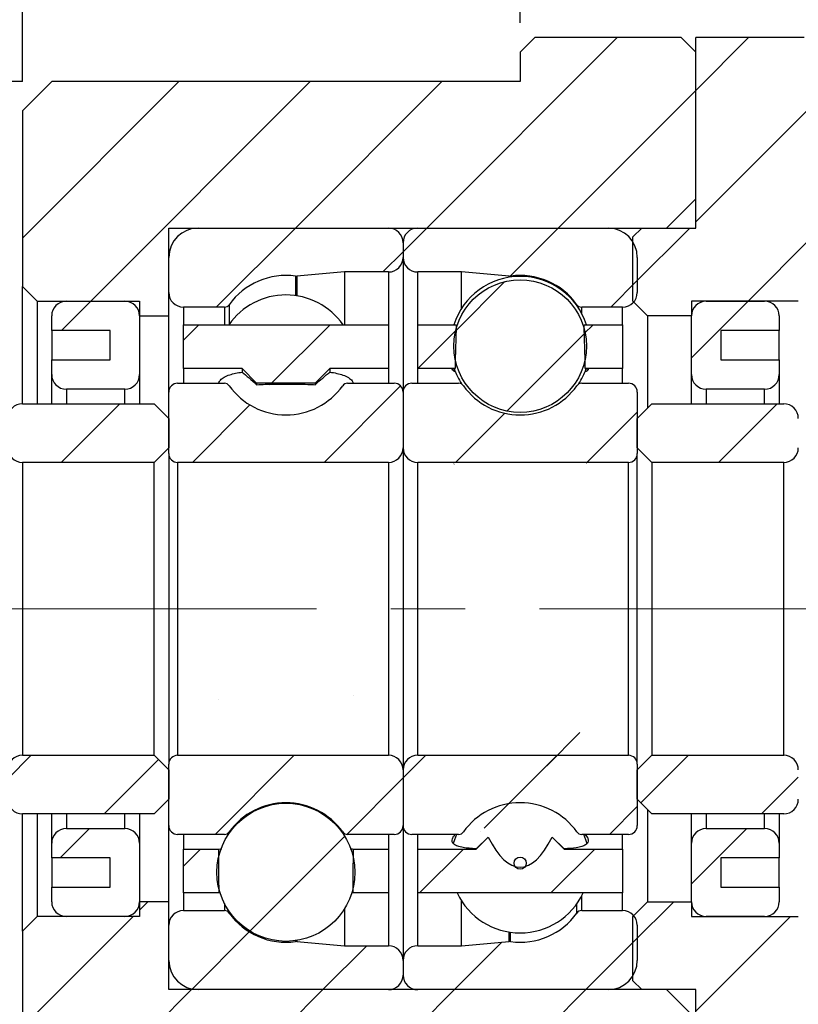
# Model space of a CAD drawing. Header units: millimetres. Extents: x 29 to 347, y 49 to 193.
# Tile 3 of 12: x 53 to 79, y 76 to 110. Entities that reach past the tile are written whole.
import ezdxf

# ---------------------------------------------------------------- set-up
doc = ezdxf.new("R2010")
doc.units = ezdxf.units.MM
doc.linetypes.add('CENTERX2', pattern=[20.32, 12.7, -2.54, 2.54, -2.54])
doc.layers.add('FORMAT', color=7, linetype='Continuous')
doc.styles.add('SLDTEXTSTYLE0', font='TXT', dxfattribs={"width": 0.75})
doc.dimstyles.new('SLDDIMSTYLE0', dxfattribs={"dimtxt": 3.5, "dimasz": 2.5, "dimexe": 0, "dimexo": 0.0625, "dimgap": 0.875, "dimtad": 1, "dimdec": 1, "dimrnd": 1e-09, "dimzin": 12, "dimdsep": 46, "dimtxsty": 'SLDTEXTSTYLE0', "dimsah": 1, "dimcen": 0.09, "dimadec": 0, "dimazin": 3, "dimtfac": 1, "dimtdec": 1, "dimtofl": 0, "dimtmove": 0, "dimatfit": 3, "dimfxl": 0, "dimfrac": 2, "dimtolj": 1, "dimtzin": 12, "dimarcsym": 0})
doc.dimstyles.new('SLDDIMSTYLE1', dxfattribs={"dimtxt": 3.5, "dimasz": 2.5, "dimexe": 0, "dimexo": 0.0625, "dimgap": 0.875, "dimtad": 1, "dimrnd": 1e-09, "dimzin": 12, "dimdsep": 46, "dimtxsty": 'SLDTEXTSTYLE0', "dimsah": 1, "dimcen": 0.09, "dimadec": 0, "dimazin": 3, "dimtfac": 1, "dimtofl": 0, "dimtmove": 0, "dimatfit": 3, "dimfxl": 0, "dimfrac": 2, "dimtolj": 1, "dimtzin": 12, "dimarcsym": 0})
doc.dimstyles.new('SLDDIMSTYLE3', dxfattribs={"dimtxt": 3.5, "dimasz": 2.5, "dimexe": 0, "dimexo": 0.0625, "dimgap": 0.875, "dimtad": 1, "dimrnd": 1e-09, "dimzin": 12, "dimdsep": 46, "dimtxsty": 'SLDTEXTSTYLE0', "dimsah": 1, "dimcen": 0.09, "dimadec": 0, "dimazin": 3, "dimtfac": 1, "dimtmove": 0, "dimatfit": 0, "dimfxl": 0, "dimfrac": 2, "dimtolj": 1, "dimtzin": 12, "dimarcsym": 0})
doc.dimstyles.new('SLDDIMSTYLE5', dxfattribs={"dimtxt": 3.5, "dimasz": 2.5, "dimexe": 0, "dimexo": 0.0625, "dimgap": 0.875, "dimtad": 1, "dimdec": 1, "dimrnd": 1e-09, "dimzin": 12, "dimdsep": 46, "dimtxsty": 'SLDTEXTSTYLE0', "dimsah": 1, "dimcen": 0.09, "dimadec": 0, "dimazin": 3, "dimtfac": 1, "dimtdec": 1, "dimtmove": 0, "dimatfit": 0, "dimfxl": 0, "dimfrac": 2, "dimtolj": 1, "dimtzin": 12, "dimarcsym": 0})
doc.dimstyles.new('SLDDIMSTYLE6', dxfattribs={"dimtxt": 3.5, "dimasz": 2.5, "dimexe": 0, "dimexo": 0.0625, "dimgap": 0.875, "dimtad": 1, "dimdec": 3, "dimrnd": 1e-09, "dimzin": 12, "dimdsep": 46, "dimtxsty": 'SLDTEXTSTYLE0', "dimsah": 1, "dimcen": 0.09, "dimadec": 0, "dimazin": 3, "dimtol": 1, "dimtp": -0.009, "dimtm": 0.025, "dimtfac": 1, "dimtdec": 3, "dimtmove": 0, "dimatfit": 0, "dimfxl": 0, "dimfrac": 2, "dimtolj": 1, "dimarcsym": 0})

# ---------------------------------------------------------------- blocks, each defined once
blk = doc.blocks.new('_D_6')
at = {"layer": 'FORMAT', "color": 7}
for p, q in [((52.706, 107.44), (52.706, 115.551)), ((69.706, 109.44), (69.706, 115.551)), ((52.706, 114.551), (69.706, 114.551))]:
    blk.add_line(p, q, dxfattribs=at)
for points in [[(52.706, 114.551), (55.206, 114.301), (55.206, 114.801)], [(69.706, 114.551), (67.206, 114.801), (67.206, 114.301)]]:
    blk.add_solid(points, dxfattribs=at)
at = {"layer": 'FORMAT', "color": 7, "insert": (58.368, 119.063), "char_height": 3.5, "attachment_point": 1, "style": 'SLDTEXTSTYLE0'}
blk.add_mtext('17', dxfattribs=at)
blk = doc.blocks.new('_D_7')
at = {"layer": 'FORMAT', "color": 7}
for p, q in [((69.706, 109.44), (69.706, 115.551)), ((79.706, 109.64), (79.706, 115.551)), ((69.706, 114.551), (64.206, 114.551)), ((69.706, 114.551), (79.706, 114.551)), ((79.706, 114.551), (85.206, 114.551))]:
    blk.add_line(p, q, dxfattribs=at)
for points in [[(69.706, 114.551), (67.206, 114.801), (67.206, 114.301)], [(79.706, 114.551), (82.206, 114.301), (82.206, 114.801)]]:
    blk.add_solid(points, dxfattribs=at)
at = {"layer": 'FORMAT', "color": 7, "insert": (71.761, 119.063), "char_height": 3.5, "attachment_point": 1, "style": 'SLDTEXTSTYLE0'}
blk.add_mtext('10', dxfattribs=at)
blk = doc.blocks.new('_D_8')
at = {"layer": 'FORMAT', "color": 7}
for p, q in [((52.706, 107.44), (52.706, 122.601)), ((79.706, 109.64), (79.706, 122.601)), ((52.706, 121.601), (79.706, 121.601))]:
    blk.add_line(p, q, dxfattribs=at)
for points in [[(52.706, 121.601), (55.206, 121.351), (55.206, 121.851)], [(79.706, 121.601), (77.206, 121.851), (77.206, 121.351)]]:
    blk.add_solid(points, dxfattribs=at)
at = {"layer": 'FORMAT', "color": 7, "insert": (63.802, 126.113), "char_height": 3.5, "attachment_point": 1, "style": 'SLDTEXTSTYLE0'}
blk.add_mtext('27', dxfattribs=at)
blk = doc.blocks.new('_D_9')
at = {"layer": 'FORMAT', "color": 7}
for p, q in [((79.706, 109.64), (79.706, 122.601)), ((87.206, 95.94), (87.206, 122.601)), ((79.706, 121.601), (74.206, 121.601)), ((79.706, 121.601), (87.206, 121.601)), ((87.206, 121.601), (92.706, 121.601))]:
    blk.add_line(p, q, dxfattribs=at)
for centre, start, end in [((86.326, 124.379), 153.4349, 206.5651), ((81.679, 124.379), 333.4349, 26.5651)]:
    blk.add_arc(centre, 6.212, start, end, dxfattribs=at)
for points in [[(79.706, 121.601), (77.206, 121.851), (77.206, 121.351)], [(87.206, 121.601), (89.706, 121.351), (89.706, 121.851)]]:
    blk.add_solid(points, dxfattribs=at)
at = {"layer": 'FORMAT', "color": 7, "insert": (80.77, 126.113), "char_height": 3.5, "attachment_point": 1, "style": 'SLDTEXTSTYLE0'}
blk.add_mtext('7.5', dxfattribs=at)
blk = doc.blocks.new('_D_10')
at = {"layer": 'FORMAT', "color": 7}
for p, q in [((87.206, 79.24), (87.206, 61.169)), ((57.706, 75.44), (57.706, 61.169)), ((87.206, 62.169), (57.706, 62.169))]:
    blk.add_line(p, q, dxfattribs=at)
for points in [[(57.706, 62.169), (60.206, 61.919), (60.206, 62.419)], [(87.206, 62.169), (84.706, 62.419), (84.706, 61.919)]]:
    blk.add_solid(points, dxfattribs=at)
at = {"layer": 'FORMAT', "color": 7, "insert": (69.354, 66.681), "char_height": 3.5, "attachment_point": 1, "style": 'SLDTEXTSTYLE0'}
blk.add_mtext('29.5', dxfattribs=at)
blk = doc.blocks.new('_D_11')
at = {"layer": 'FORMAT', "color": 7}
for p, q in [((57.706, 75.44), (57.706, 61.169)), ((52.706, 71.44), (52.706, 61.169)), ((52.706, 62.169), (47.231, 62.169)), ((57.706, 62.169), (52.706, 62.169)), ((57.706, 62.169), (63.206, 62.169))]:
    blk.add_line(p, q, dxfattribs=at)
for points in [[(52.706, 62.169), (50.206, 62.419), (50.206, 61.919)], [(57.706, 62.169), (60.206, 61.919), (60.206, 62.419)]]:
    blk.add_solid(points, dxfattribs=at)
at = {"layer": 'FORMAT', "color": 7, "insert": (47.231, 66.681), "char_height": 3.5, "attachment_point": 1, "style": 'SLDTEXTSTYLE0'}
blk.add_mtext('5', dxfattribs=at)
blk = doc.blocks.new('_D_12')
at = {"layer": 'FORMAT', "color": 7}
for p, q in [((52.706, 107.44), (36.985, 107.44)), ((37.985, 107.44), (37.985, 71.44)), ((52.706, 71.44), (36.985, 71.44))]:
    blk.add_line(p, q, dxfattribs=at)
for points in [[(37.985, 107.44), (37.735, 104.94), (38.235, 104.94)], [(37.985, 71.44), (38.235, 73.94), (37.735, 73.94)]]:
    blk.add_solid(points, dxfattribs=at)
at = {"layer": 'FORMAT', "color": 7, "char_height": 3.5, "attachment_point": 1, "rotation": 90, "style": 'SLDTEXTSTYLE0'}
for s, insert in [('0.009', (28.948, 90.013)), ('0.025', (33.474, 90.013)), ('-', (28.948, 88.462)), ('-', (33.474, 88.462)), ('36', (33.42, 81.997)), ('%%c', (33.474, 76.718))]:
    blk.add_mtext(s, dxfattribs=dict(at, insert=insert))
blk = doc.blocks.new('_D_13')
at = {"layer": 'FORMAT', "color": 7}
for p, q in [((44.862, 94.44), (44.862, 99.94)), ((51.706, 94.44), (43.862, 94.44)), ((44.862, 94.44), (44.862, 84.44)), ((51.706, 84.44), (43.862, 84.44)), ((44.862, 84.44), (44.862, 78.94))]:
    blk.add_line(p, q, dxfattribs=at)
for points in [[(44.862, 94.44), (45.112, 96.94), (44.612, 96.94)], [(44.862, 84.44), (44.612, 81.94), (45.112, 81.94)]]:
    blk.add_solid(points, dxfattribs=at)
at = {"layer": 'FORMAT', "color": 7, "char_height": 3.5, "attachment_point": 1, "rotation": 90, "style": 'SLDTEXTSTYLE0'}
for s, insert in [('10', (40.297, 89.237)), ('%%c', (40.35, 83.959))]:
    blk.add_mtext(s, dxfattribs=dict(at, insert=insert))

msp = doc.modelspace()

# ---------------------------------------------------------------- hatches: boundary and pattern name
at = {"linetype": 'Continuous', "lineweight": 18}
h = msp.add_hatch(dxfattribs=at)
h.set_pattern_fill('ANSI31', style=0)
h.paths.add_polyline_path([(57.7064, 102.4396), (74.7064, 102.4396), (75.7064, 103.4396), (75.7064, 108.4396), (75.2064, 108.9396), (70.2064, 108.9396), (69.7064, 108.4396), (69.7064, 107.4396), (53.7064, 107.4396), (52.7064, 106.4396), (52.7064, 100.4396), (53.2064, 99.9396), (56.7064, 99.9396), (56.7064, 99.4396), (57.7064, 99.4396)], flags=0)
h = msp.add_hatch(dxfattribs=at)
h.set_pattern_fill('ANSI31', style=0)
h.paths.add_polyline_path([(75.7064, 102.4396), (73.8564, 102.4396), (73.5564, 102.1396), (73.5564, 99.9396), (74.0564, 99.4396), (75.5564, 99.4396), (75.5564, 99.9396), (79.2064, 99.9396), (79.7064, 100.4396), (79.7064, 108.6396), (79.4064, 108.9396), (75.7064, 108.9396)], flags=0)
h = msp.add_hatch(dxfattribs=at)
h.set_pattern_fill('ANSI31', style=0)
edge = h.paths.add_edge_path(flags=0)
edge.add_arc((65.2064, 101.9396), 0.5, 0, 90)
edge.add_line((65.2064, 102.4396), (58.7064, 102.4396))
edge.add_arc((58.7064, 101.4396), 1, 90, 180)
edge.add_line((57.7064, 101.4396), (57.7064, 100.2396))
edge.add_arc((58.2064, 100.2396), 0.5, 180, 270)
edge.add_line((58.2064, 99.7396), (59.6058, 99.7396))
edge.add_arc((59.6058, 99.9396), 0.2, 270, 324.47108)
edge.add_arc((61.7064, 98.4396), 2.3813, 82.10725, 144.47108, ccw=False)
edge.add_arc((62.0609, 100.9964), 0.2, 262.10725, 275)
edge.add_line((62.0783, 100.7971), (63.7064, 100.9396))
edge.add_line((63.7064, 100.9396), (65.2064, 100.9396))
edge.add_arc((65.2064, 101.4396), 0.5, 270, 360)
edge.add_line((65.7064, 101.4396), (65.7064, 101.9396))
h = msp.add_hatch(dxfattribs=at)
h.set_pattern_fill('ANSI31', style=0)
edge = h.paths.add_edge_path(flags=0)
edge.add_arc((66.2064, 101.9396), 0.5, 90, 180)
edge.add_line((65.7064, 101.9396), (65.7064, 101.4396))
edge.add_arc((66.2064, 101.4396), 0.5, 180, 270)
edge.add_line((66.2064, 100.9396), (67.7064, 100.9396))
edge.add_line((67.7064, 100.9396), (69.3345, 100.7971))
edge.add_arc((69.352, 100.9964), 0.2, 265, 277.89275)
edge.add_arc((69.7064, 98.4396), 2.3813, 35.52892, 97.89275, ccw=False)
edge.add_arc((71.8071, 99.9396), 0.2, 215.52892, 270)
edge.add_line((71.8071, 99.7396), (73.2064, 99.7396))
edge.add_arc((73.2064, 100.2396), 0.5, 270, 360)
edge.add_line((73.7064, 100.2396), (73.7064, 101.4396))
edge.add_arc((72.7064, 101.4396), 1, 0, 90)
edge.add_line((72.7064, 102.4396), (66.2064, 102.4396))
h = msp.add_hatch(dxfattribs=at)
h.set_pattern_fill('ANSI31', style=0)
edge = h.paths.add_edge_path(flags=0)
edge.add_arc((69.7064, 98.4091), 2.2634, 0, 360)
h = msp.add_hatch(dxfattribs=at)
h.set_pattern_fill('ANSI31', style=0)
edge = h.paths.add_edge_path(flags=0)
edge.add_line((55.7064, 97.9396), (53.7064, 97.9396))
edge.add_line((53.7064, 97.9396), (53.7064, 97.4396))
edge.add_arc((54.2064, 97.4396), 0.5, 180, 270)
edge.add_line((54.2064, 96.9396), (56.2064, 96.9396))
edge.add_arc((56.2064, 97.4396), 0.5, 270, 360)
edge.add_line((56.7064, 97.4396), (56.7064, 99.4396))
edge.add_arc((56.2064, 99.4396), 0.5, 0, 90)
edge.add_line((56.2064, 99.9396), (54.2064, 99.9396))
edge.add_arc((54.2064, 99.4396), 0.5, 90, 180)
edge.add_line((53.7064, 99.4396), (53.7064, 98.9396))
edge.add_line((53.7064, 98.9396), (55.7064, 98.9396))
edge.add_line((55.7064, 98.9396), (55.7064, 97.9396))
h = msp.add_hatch(dxfattribs=at)
h.set_pattern_fill('ANSI31', style=0)
edge = h.paths.add_edge_path(flags=0)
edge.add_line((78.5564, 97.9396), (76.5564, 97.9396))
edge.add_line((76.5564, 97.9396), (76.5564, 98.9396))
edge.add_line((76.5564, 98.9396), (78.5564, 98.9396))
edge.add_line((78.5564, 98.9396), (78.5564, 99.4396))
edge.add_arc((78.0564, 99.4396), 0.5, 0, 90)
edge.add_line((78.0564, 99.9396), (76.0564, 99.9396))
edge.add_arc((76.0564, 99.4396), 0.5, 90, 180)
edge.add_line((75.5564, 99.4396), (75.5564, 97.4396))
edge.add_arc((76.0564, 97.4396), 0.5, 180, 270)
edge.add_line((76.0564, 96.9396), (78.0564, 96.9396))
edge.add_arc((78.0564, 97.4396), 0.5, 270, 360)
edge.add_line((78.5564, 97.4396), (78.5564, 97.9396))
h = msp.add_hatch(dxfattribs=at)
h.set_pattern_fill('ANSI31', style=0)
h.paths.add_polyline_path([(58.2064, 97.6396), (60.2064, 97.6396), (60.7064, 97.1396), (62.7064, 97.1396), (63.2064, 97.6396), (65.2064, 97.6396), (65.2064, 99.1396), (58.2064, 99.1396)], flags=0)
h = msp.add_hatch(dxfattribs=at)
h.set_pattern_fill('ANSI31', style=0)
edge = h.paths.add_edge_path(flags=0)
edge.add_line((66.2064, 97.6396), (67.4813, 97.6396))
edge.add_ellipse((69.7064, 89.4396), major_axis=(0, 28.2786), ratio=0.0822177, start_angle=69.93928, end_angle=73.14372, ccw=False)
edge.add_line((67.5225, 99.1396), (66.2064, 99.1396))
edge.add_line((66.2064, 99.1396), (66.2064, 97.6396))
h = msp.add_hatch(dxfattribs=at)
h.set_pattern_fill('ANSI31', style=0)
edge = h.paths.add_edge_path(flags=0)
edge.add_line((73.2064, 97.6396), (73.2064, 99.1396))
edge.add_line((73.2064, 99.1396), (71.8904, 99.1396))
edge.add_ellipse((69.7064, 89.4396), major_axis=(0, 28.2786), ratio=0.0822177, start_angle=286.85628, end_angle=290.06072, ccw=False)
edge.add_line((71.9315, 97.6396), (73.2064, 97.6396))
h = msp.add_hatch(dxfattribs=at)
h.set_pattern_fill('ANSI32', style=0)
h.paths.add_polyline_path([(79.2064, 96.1396), (79.2064, 94.9396), (80.2064, 93.9396), (83.4064, 93.9396), (83.4064, 98.6756), (83.3864, 93.9596), (80.2147, 93.9596), (79.2264, 94.9478), (79.2264, 96.1313), (79.5147, 96.4196), (80.2264, 96.4196), (80.2264, 98.6313), (80.5147, 98.9196), (83.1894, 98.9196), (80.5064, 98.9396), (80.2064, 98.6396), (80.2064, 96.4396), (79.5064, 96.4396)], flags=0)
h = msp.add_hatch(dxfattribs=at)
h.set_pattern_fill('ANSI31', style=0)
edge = h.paths.add_edge_path(flags=0)
edge.add_arc((58.0064, 94.7396), 0.3, 180, 270)
edge.add_line((58.0064, 94.4396), (65.2064, 94.4396))
edge.add_arc((65.2064, 94.9396), 0.5, 270, 360)
edge.add_line((65.7064, 94.9396), (65.7064, 96.8396))
edge.add_arc((65.4064, 96.8396), 0.3, 0, 90)
edge.add_line((65.4064, 97.1396), (63.8071, 97.1396))
edge.add_arc((63.8071, 96.9396), 0.2, 90, 144.47108)
edge.add_arc((61.7064, 98.4396), 2.3813, 215.52892, 324.47108, ccw=False)
edge.add_arc((59.6058, 96.9396), 0.2, 35.52892, 90)
edge.add_line((59.6058, 97.1396), (58.0064, 97.1396))
edge.add_arc((58.0064, 96.8396), 0.3, 90, 180)
edge.add_line((57.7064, 96.8396), (57.7064, 94.7396))
h = msp.add_hatch(dxfattribs=at)
h.set_pattern_fill('ANSI31', style=0)
edge = h.paths.add_edge_path(flags=0)
edge.add_arc((73.4064, 94.7396), 0.3, 270, 360)
edge.add_line((73.7064, 94.7396), (73.7064, 96.8396))
edge.add_arc((73.4064, 96.8396), 0.3, 0, 90)
edge.add_line((73.4064, 97.1396), (71.8071, 97.1396))
edge.add_arc((71.8071, 96.9396), 0.2, 90, 144.47108)
edge.add_arc((69.7064, 98.4396), 2.3813, 215.52892, 324.47108, ccw=False)
edge.add_arc((67.6058, 96.9396), 0.2, 35.52892, 90)
edge.add_line((67.6058, 97.1396), (66.0064, 97.1396))
edge.add_arc((66.0064, 96.8396), 0.3, 90, 180)
edge.add_line((65.7064, 96.8396), (65.7064, 94.9396))
edge.add_arc((66.2064, 94.9396), 0.5, 180, 270)
edge.add_line((66.2064, 94.4396), (73.4064, 94.4396))
h = msp.add_hatch(dxfattribs=at)
h.set_pattern_fill('ANSI31', style=0)
edge = h.paths.add_edge_path(flags=0)
edge.add_line((52.7064, 94.4396), (57.2064, 94.4396))
edge.add_line((57.2064, 94.4396), (57.7064, 94.9396))
edge.add_line((57.7064, 94.9396), (57.7064, 95.9396))
edge.add_line((57.7064, 95.9396), (57.2064, 96.4396))
edge.add_line((57.2064, 96.4396), (52.7064, 96.4396))
edge.add_arc((52.7064, 95.9396), 0.5, 90, 180)
edge.add_line((52.2064, 95.9396), (52.2064, 94.9396))
edge.add_arc((52.7064, 94.9396), 0.5, 180, 270)
h = msp.add_hatch(dxfattribs=at)
h.set_pattern_fill('ANSI31', style=0)
edge = h.paths.add_edge_path(flags=0)
edge.add_line((73.7064, 95.9396), (73.7064, 94.9396))
edge.add_line((73.7064, 94.9396), (74.2064, 94.4396))
edge.add_line((74.2064, 94.4396), (78.7064, 94.4396))
edge.add_arc((78.7064, 94.9396), 0.5, 270, 360)
edge.add_line((79.2064, 94.9396), (79.2064, 95.9396))
edge.add_arc((78.7064, 95.9396), 0.5, 0, 90)
edge.add_line((78.7064, 96.4396), (74.2064, 96.4396))
edge.add_line((74.2064, 96.4396), (73.7064, 95.9396))
h = msp.add_hatch(dxfattribs=at)
h.set_pattern_fill('ANSI31', style=0)
edge = h.paths.add_edge_path(flags=0)
edge.add_line((58.2064, 81.2396), (58.2064, 79.7396))
edge.add_line((58.2064, 79.7396), (59.4106, 79.7396))
edge.add_ellipse((61.7064, 89.4396), major_axis=(0, -61.4813), ratio=0.0378163, start_angle=277.664595, end_angle=279.077566, ccw=False)
edge.add_line((59.4022, 81.2396), (58.2064, 81.2396))
h = msp.add_hatch(dxfattribs=at)
h.set_pattern_fill('ANSI31', style=0)
edge = h.paths.add_edge_path(flags=0)
edge.add_line((65.2064, 81.2396), (64.0107, 81.2396))
edge.add_ellipse((61.7064, 89.4396), major_axis=(0, -61.4813), ratio=0.0378163, start_angle=80.922434, end_angle=82.335405, ccw=False)
edge.add_line((64.0023, 79.7396), (65.2064, 79.7396))
edge.add_line((65.2064, 79.7396), (65.2064, 81.2396))
h = msp.add_hatch(dxfattribs=at)
h.set_pattern_fill('ANSI31', style=0)
edge = h.paths.add_edge_path(flags=0)
edge.add_line((66.2064, 81.2396), (66.2064, 79.7396))
edge.add_line((66.2064, 79.7396), (73.2064, 79.7396))
edge.add_line((73.2064, 79.7396), (73.2064, 81.2396))
edge.add_line((73.2064, 81.2396), (71.2064, 81.2396))
edge.add_line((71.2064, 81.2396), (70.7967, 81.6493))
edge.add_ellipse((69.7064, 89.4396), major_axis=(0, -8.8201), ratio=0.2636028, start_angle=-27.9644, end_angle=27.9644, ccw=False)
edge.add_line((68.6162, 81.6493), (68.2064, 81.2396))
edge.add_line((68.2064, 81.2396), (66.2064, 81.2396))
h = msp.add_hatch(dxfattribs=at)
h.set_pattern_fill('ANSI32', style=0)
h.paths.add_polyline_path([(80.5064, 79.9396), (86.9064, 79.9396), (87.2064, 80.2396), (87.2064, 83.9396), (86.2064, 84.9396), (80.2064, 84.9396), (79.2064, 83.9396), (79.2064, 82.7396), (79.5064, 82.4396), (80.2064, 82.4396), (80.2064, 80.2396)], flags=0)
h.paths.add_polyline_path([(87.1864, 80.2478), (86.8982, 79.9596), (80.5147, 79.9596), (80.2264, 80.2478), (80.2264, 82.4596), (79.5147, 82.4596), (79.2264, 82.7478), (79.2264, 83.9313), (80.2147, 84.9196), (86.1982, 84.9196), (87.1864, 83.9313)], flags=0)
h = msp.add_hatch(dxfattribs=at)
h.set_pattern_fill('ANSI31', style=0)
edge = h.paths.add_edge_path(flags=0)
edge.add_line((57.7064, 82.9396), (57.7064, 83.9396))
edge.add_line((57.7064, 83.9396), (57.2064, 84.4396))
edge.add_line((57.2064, 84.4396), (52.7064, 84.4396))
edge.add_arc((52.7064, 83.9396), 0.5, 90, 180)
edge.add_line((52.2064, 83.9396), (52.2064, 82.9396))
edge.add_arc((52.7064, 82.9396), 0.5, 180, 270)
edge.add_line((52.7064, 82.4396), (57.2064, 82.4396))
edge.add_line((57.2064, 82.4396), (57.7064, 82.9396))
h = msp.add_hatch(dxfattribs=at)
h.set_pattern_fill('ANSI31', style=0)
edge = h.paths.add_edge_path(flags=0)
edge.add_arc((58.0064, 84.1396), 0.3, 90, 180)
edge.add_line((57.7064, 84.1396), (57.7064, 82.0396))
edge.add_arc((58.0064, 82.0396), 0.3, 180, 270)
edge.add_line((58.0064, 81.7396), (59.6058, 81.7396))
edge.add_arc((59.6058, 81.9396), 0.2, 270, 324.47108)
edge.add_arc((61.7064, 80.4396), 2.3813, 35.52892, 144.47108, ccw=False)
edge.add_arc((63.8071, 81.9396), 0.2, 215.52892, 270)
edge.add_line((63.8071, 81.7396), (65.4064, 81.7396))
edge.add_arc((65.4064, 82.0396), 0.3, 270, 360)
edge.add_line((65.7064, 82.0396), (65.7064, 83.9396))
edge.add_arc((65.2064, 83.9396), 0.5, 360, 450)
edge.add_line((65.2064, 84.4396), (58.0064, 84.4396))
h = msp.add_hatch(dxfattribs=at)
h.set_pattern_fill('ANSI31', style=0)
edge = h.paths.add_edge_path(flags=0)
edge.add_arc((73.4064, 84.1396), 0.3, 0, 90)
edge.add_line((73.4064, 84.4396), (66.2064, 84.4396))
edge.add_arc((66.2064, 83.9396), 0.5, 90, 180)
edge.add_line((65.7064, 83.9396), (65.7064, 82.0396))
edge.add_arc((66.0064, 82.0396), 0.3, 180, 270)
edge.add_line((66.0064, 81.7396), (67.6058, 81.7396))
edge.add_arc((67.6058, 81.9396), 0.2, 270, 324.47108)
edge.add_arc((69.7064, 80.4396), 2.3813, 35.52892, 144.47108, ccw=False)
edge.add_arc((71.8071, 81.9396), 0.2, 215.52892, 270)
edge.add_line((71.8071, 81.7396), (73.4064, 81.7396))
edge.add_arc((73.4064, 82.0396), 0.3, 270, 360)
edge.add_line((73.7064, 82.0396), (73.7064, 84.1396))
h = msp.add_hatch(dxfattribs=at)
h.set_pattern_fill('ANSI31', style=0)
edge = h.paths.add_edge_path(flags=0)
edge.add_line((78.7064, 84.4396), (74.2064, 84.4396))
edge.add_line((74.2064, 84.4396), (73.7064, 83.9396))
edge.add_line((73.7064, 83.9396), (73.7064, 82.9396))
edge.add_line((73.7064, 82.9396), (74.2064, 82.4396))
edge.add_line((74.2064, 82.4396), (78.7064, 82.4396))
edge.add_arc((78.7064, 82.9396), 0.5, 270, 360)
edge.add_line((79.2064, 82.9396), (79.2064, 83.9396))
edge.add_arc((78.7064, 83.9396), 0.5, 0, 90)
h = msp.add_hatch(dxfattribs=at)
h.set_pattern_fill('ANSI31', style=0)
edge = h.paths.add_edge_path(flags=0)
edge.add_arc((61.7064, 80.446), 2.3568, 0, 360)
h = msp.add_hatch(dxfattribs=at)
h.set_pattern_fill('ANSI31', style=0)
edge = h.paths.add_edge_path(flags=0)
edge.add_line((53.7064, 80.9396), (55.7064, 80.9396))
edge.add_line((55.7064, 80.9396), (55.7064, 79.9396))
edge.add_line((55.7064, 79.9396), (53.7064, 79.9396))
edge.add_line((53.7064, 79.9396), (53.7064, 79.4396))
edge.add_arc((54.2064, 79.4396), 0.5, 180, 270)
edge.add_line((54.2064, 78.9396), (56.2064, 78.9396))
edge.add_arc((56.2064, 79.4396), 0.5, 270, 360)
edge.add_line((56.7064, 79.4396), (56.7064, 81.4396))
edge.add_arc((56.2064, 81.4396), 0.5, 0, 90)
edge.add_line((56.2064, 81.9396), (54.2064, 81.9396))
edge.add_arc((54.2064, 81.4396), 0.5, 90, 180)
edge.add_line((53.7064, 81.4396), (53.7064, 80.9396))
h = msp.add_hatch(dxfattribs=at)
h.set_pattern_fill('ANSI31', style=0)
edge = h.paths.add_edge_path(flags=0)
edge.add_line((76.5564, 80.9396), (78.5564, 80.9396))
edge.add_line((78.5564, 80.9396), (78.5564, 81.4396))
edge.add_arc((78.0564, 81.4396), 0.5, 0, 90)
edge.add_line((78.0564, 81.9396), (76.0564, 81.9396))
edge.add_arc((76.0564, 81.4396), 0.5, 90, 180)
edge.add_line((75.5564, 81.4396), (75.5564, 79.4396))
edge.add_arc((76.0564, 79.4396), 0.5, 180, 270)
edge.add_line((76.0564, 78.9396), (78.0564, 78.9396))
edge.add_arc((78.0564, 79.4396), 0.5, 270, 360)
edge.add_line((78.5564, 79.4396), (78.5564, 79.9396))
edge.add_line((78.5564, 79.9396), (76.5564, 79.9396))
edge.add_line((76.5564, 79.9396), (76.5564, 80.9396))
h = msp.add_hatch(dxfattribs=at)
h.set_pattern_fill('ANSI31', style=0)
edge = h.paths.add_edge_path(flags=0)
edge.add_arc((69.7064, 80.7579), 0.2048, 0, 360)
h = msp.add_hatch(dxfattribs=at)
h.set_pattern_fill('ANSI31', style=0)
h.paths.add_polyline_path([(75.7064, 70.4396), (75.7064, 75.4396), (74.7064, 76.4396), (57.7064, 76.4396), (57.7064, 79.4396), (56.7064, 79.4396), (56.7064, 78.9396), (53.2064, 78.9396), (52.7064, 78.4396), (52.7064, 72.4396), (53.7064, 71.4396), (69.7064, 71.4396), (69.7064, 70.4396), (70.2064, 69.9396), (75.2064, 69.9396)], flags=0)
h = msp.add_hatch(dxfattribs=at)
h.set_pattern_fill('ANSI31', style=0)
h.paths.add_polyline_path([(75.7064, 76.4396), (75.7064, 70.2396), (76.0064, 69.9396), (79.4064, 69.9396), (79.7064, 70.2396), (79.7064, 78.4396), (79.2064, 78.9396), (75.5564, 78.9396), (75.5564, 79.4396), (74.0564, 79.4396), (73.5564, 78.9396), (73.5564, 76.7396), (73.8564, 76.4396)], flags=0)
h = msp.add_hatch(dxfattribs=at)
h.set_pattern_fill('ANSI31', style=0)
edge = h.paths.add_edge_path(flags=0)
edge.add_arc((65.2064, 76.9396), 0.5, 270, 360)
edge.add_line((65.7064, 76.9396), (65.7064, 77.4396))
edge.add_arc((65.2064, 77.4396), 0.5, 360, 450)
edge.add_line((65.2064, 77.9396), (63.7064, 77.9396))
edge.add_line((63.7064, 77.9396), (62.0783, 78.082))
edge.add_arc((62.0609, 77.8828), 0.2, 85, 97.89275)
edge.add_arc((61.7064, 80.4396), 2.3813, 215.52892, 277.89275, ccw=False)
edge.add_arc((59.6058, 78.9396), 0.2, 35.52892, 90)
edge.add_line((59.6058, 79.1396), (58.2064, 79.1396))
edge.add_arc((58.2064, 78.6396), 0.5, 90, 180)
edge.add_line((57.7064, 78.6396), (57.7064, 77.4396))
edge.add_arc((58.7064, 77.4396), 1, 180, 270)
edge.add_line((58.7064, 76.4396), (65.2064, 76.4396))
h = msp.add_hatch(dxfattribs=at)
h.set_pattern_fill('ANSI31', style=0)
edge = h.paths.add_edge_path(flags=0)
edge.add_arc((66.2064, 76.9396), 0.5, 180, 270)
edge.add_line((66.2064, 76.4396), (72.7064, 76.4396))
edge.add_arc((72.7064, 77.4396), 1, 270, 360)
edge.add_line((73.7064, 77.4396), (73.7064, 78.6396))
edge.add_arc((73.2064, 78.6396), 0.5, 360, 450)
edge.add_line((73.2064, 79.1396), (71.8071, 79.1396))
edge.add_arc((71.8071, 78.9396), 0.2, 90, 144.47108)
edge.add_arc((69.7064, 80.4396), 2.3813, 262.10725, 324.47108, ccw=False)
edge.add_arc((69.352, 77.8828), 0.2, 82.10725, 95)
edge.add_line((69.3345, 78.082), (67.7064, 77.9396))
edge.add_line((67.7064, 77.9396), (66.2064, 77.9396))
edge.add_arc((66.2064, 77.4396), 0.5, 90, 180)
edge.add_line((65.7064, 77.4396), (65.7064, 76.9396))

# ---------------------------------------------------------------- linework, layer by layer
at = {"color": 7, "linetype": 'Continuous', "lineweight": 25}
for p, q in [((70.2064, 108.9396), (69.7064, 108.4396)), ((75.2064, 108.9396), (70.2064, 108.9396)), ((75.7064, 108.4396), (75.2064, 108.9396)), ((75.7064, 102.4396), (75.7064, 108.9396)), ((79.4064, 108.9396), (75.7064, 108.9396)), ((69.7064, 108.4396), (69.7064, 107.4396)), ((75.7064, 103.4396), (75.7064, 108.4396)), ((53.7064, 107.4396), (52.7064, 106.4396)), ((69.7064, 107.4396), (53.7064, 107.4396)), ((52.7064, 106.4396), (52.7064, 100.4396)), ((74.7064, 102.4396), (75.7064, 103.4396)), ((57.7064, 99.4396), (57.7064, 102.4396)), ((57.7064, 102.4396), (74.7064, 102.4396)), ((58.7064, 102.4396), (65.2064, 102.4396)), ((66.2064, 102.4396), (72.7064, 102.4396)), ((73.8564, 102.4396), (73.5564, 102.1396)), ((73.8564, 102.4396), (75.7064, 102.4396)), ((65.7064, 101.9396), (65.7064, 101.4396)), ((73.5564, 99.9396), (73.5564, 102.1396)), ((57.7064, 100.2396), (57.7064, 101.4396)), ((65.7064, 101.4396), (65.7064, 96.8396)), ((73.7064, 101.4396), (73.7064, 100.2396)), ((63.7064, 100.9396), (62.0783, 100.7971)), ((65.2064, 100.9396), (63.7064, 100.9396)), ((63.7064, 100.9396), (63.7064, 99.1396)), ((67.7064, 100.9396), (66.2064, 100.9396)), ((67.7064, 99.7015), (67.7064, 100.9396)), ((69.3345, 100.7971), (67.7064, 100.9396)), ((52.7064, 100.4396), (53.2064, 99.9396)), ((52.7064, 96.4396), (52.7064, 100.4396)), ((53.2064, 99.9396), (53.2064, 96.4396)), ((53.2064, 99.9396), (56.7064, 99.9396)), ((54.2064, 99.9396), (56.2064, 99.9396)), ((56.7064, 99.9396), (56.7064, 99.4396)), ((73.5564, 99.9396), (74.0564, 99.4396)), ((79.2064, 99.9396), (75.5564, 99.9396)), ((75.5564, 99.9396), (75.5564, 99.4396)), ((76.0564, 99.9396), (78.0564, 99.9396)), ((59.6058, 99.7396), (58.2064, 99.7396)), ((73.2064, 99.7396), (71.8071, 99.7396)), ((53.7064, 98.9396), (53.7064, 99.4396)), ((56.7064, 99.4396), (56.7064, 97.4396)), ((56.7064, 99.4396), (57.7064, 99.4396)), ((57.7064, 96.8396), (57.7064, 99.4396)), ((74.0564, 99.4396), (74.0564, 96.2896)), ((75.5564, 99.4396), (74.0564, 99.4396)), ((75.5564, 97.4396), (75.5564, 99.4396)), ((78.5564, 99.4396), (78.5564, 98.9396)), ((55.7064, 98.9396), (53.7064, 98.9396)), ((53.7064, 98.9396), (53.7064, 97.9396)), ((55.7064, 97.9396), (55.7064, 98.9396)), ((58.2064, 99.1396), (65.2064, 99.1396)), ((58.2064, 97.6396), (58.2064, 99.1396)), ((65.2064, 99.1396), (65.2064, 97.6396)), ((66.2064, 99.1396), (67.5225, 99.1396)), ((66.2064, 97.6396), (66.2064, 99.1396)), ((71.8904, 99.1396), (73.2064, 99.1396)), ((73.2064, 99.1396), (73.2064, 97.6396)), ((78.5564, 98.9396), (76.5564, 98.9396)), ((76.5564, 98.9396), (76.5564, 97.9396)), ((78.5564, 97.9396), (78.5564, 98.9396)), ((53.7064, 97.9396), (55.7064, 97.9396)), ((53.7064, 97.4396), (53.7064, 97.9396)), ((76.5564, 97.9396), (78.5564, 97.9396)), ((78.5564, 97.9396), (78.5564, 97.4396)), ((60.2064, 97.6396), (58.2064, 97.6396)), ((58.2064, 97.6396), (58.2064, 97.1396)), ((60.2064, 97.6396), (60.2064, 97.5234)), ((60.7064, 97.1396), (60.2064, 97.6396)), ((63.2064, 97.6396), (62.7064, 97.1396)), ((63.2064, 97.6396), (63.2064, 97.5234)), ((65.2064, 97.6396), (63.2064, 97.6396)), ((65.2064, 97.6396), (65.2064, 97.1396)), ((67.4813, 97.6396), (66.2064, 97.6396)), ((66.2064, 97.1396), (66.2064, 97.6396)), ((73.2064, 97.6396), (71.9315, 97.6396)), ((73.2064, 97.1396), (73.2064, 97.6396)), ((53.7064, 96.4396), (53.7064, 97.4396)), ((56.7064, 97.4396), (56.7064, 96.4396)), ((59.4036, 97.1682), (59.4114, 97.1396)), ((75.5564, 96.4396), (75.5564, 97.4396)), ((78.5564, 97.4396), (78.5564, 96.4396)), ((56.2064, 96.9396), (54.2064, 96.9396)), ((57.7064, 94.7396), (57.7064, 96.8396)), ((58.0064, 97.1396), (59.6058, 97.1396)), ((62.7064, 97.1396), (60.7064, 97.1396)), ((60.7064, 97.1396), (60.7064, 97.0923)), ((62.7064, 97.1396), (62.7064, 97.0923)), ((63.8071, 97.1396), (65.4064, 97.1396)), ((65.7064, 96.8396), (65.7064, 94.9396)), ((66.0064, 97.1396), (67.6058, 97.1396)), ((71.8071, 97.1396), (73.4064, 97.1396)), ((73.7064, 96.8396), (73.7064, 94.7396)), ((78.0564, 96.9396), (76.0564, 96.9396)), ((52.7064, 96.4396), (57.2064, 96.4396)), ((57.7064, 95.9396), (57.2064, 96.4396)), ((74.2064, 96.4396), (73.7064, 95.9396)), ((74.2064, 96.4396), (78.7064, 96.4396)), ((57.7064, 95.9396), (57.7064, 94.9396)), ((73.7064, 94.9396), (73.7064, 95.9396)), ((57.2064, 94.4396), (57.7064, 94.9396)), ((65.7064, 94.9396), (65.7064, 83.9396)), ((73.7064, 94.9396), (74.2064, 94.4396)), ((57.7064, 94.7396), (57.7064, 84.1396)), ((73.7064, 84.1396), (73.7064, 94.7396)), ((52.7064, 94.4396), (52.7064, 84.4396)), ((57.2064, 94.4396), (52.7064, 94.4396)), ((57.2064, 84.4396), (57.2064, 94.4396)), ((58.0064, 94.4396), (58.0064, 84.4396)), ((65.2064, 94.4396), (58.0064, 94.4396)), ((65.2064, 94.4396), (65.2064, 84.4396)), ((66.2064, 84.4396), (66.2064, 94.4396)), ((73.4064, 94.4396), (66.2064, 94.4396)), ((73.4064, 84.4396), (73.4064, 94.4396)), ((78.7064, 94.4396), (74.2064, 94.4396)), ((74.2064, 94.4396), (74.2064, 84.4396)), ((78.7064, 84.4396), (78.7064, 94.4396)), ((52.7064, 84.4396), (57.2064, 84.4396)), ((57.7064, 83.9396), (57.2064, 84.4396)), ((58.0064, 84.4396), (65.2064, 84.4396)), ((66.2064, 84.4396), (73.4064, 84.4396)), ((74.2064, 84.4396), (73.7064, 83.9396)), ((74.2064, 84.4396), (78.7064, 84.4396)), ((57.7064, 82.0396), (57.7064, 84.1396)), ((73.7064, 84.1396), (73.7064, 82.0396)), ((57.7064, 83.9396), (57.7064, 82.9396)), ((65.7064, 83.9396), (65.7064, 82.0396)), ((73.7064, 82.9396), (73.7064, 83.9396)), ((57.2064, 82.4396), (57.7064, 82.9396)), ((73.7064, 82.9396), (74.2064, 82.4396)), ((57.2064, 82.4396), (52.7064, 82.4396)), ((52.7064, 78.4396), (52.7064, 82.4396)), ((53.2064, 82.4396), (53.2064, 78.9396)), ((53.7064, 81.4396), (53.7064, 82.4396)), ((56.7064, 82.4396), (56.7064, 81.4396)), ((74.0564, 82.5896), (74.0564, 79.4396)), ((78.7064, 82.4396), (74.2064, 82.4396)), ((75.5564, 81.4396), (75.5564, 82.4396)), ((78.5564, 82.4396), (78.5564, 81.4396)), ((57.7064, 79.4396), (57.7064, 82.0396)), ((65.7064, 82.0396), (65.7064, 77.4396)), ((54.2064, 81.9396), (56.2064, 81.9396)), ((59.6058, 81.7396), (58.0064, 81.7396)), ((58.2064, 81.7396), (58.2064, 81.2396)), ((65.4064, 81.7396), (63.8071, 81.7396)), ((65.2064, 81.7396), (65.2064, 81.2396)), ((67.6058, 81.7396), (66.0064, 81.7396)), ((66.2064, 81.2396), (66.2064, 81.7396)), ((73.4064, 81.7396), (71.8071, 81.7396)), ((73.2064, 81.2396), (73.2064, 81.7396)), ((76.0564, 81.9396), (78.0564, 81.9396)), ((53.7064, 80.9396), (53.7064, 81.4396)), ((56.7064, 81.4396), (56.7064, 79.4396)), ((68.6162, 81.6493), (68.2064, 81.2492)), ((68.2064, 81.2396), (68.6162, 81.6493)), ((71.2064, 81.2492), (70.7967, 81.6493)), ((70.7967, 81.6493), (71.2064, 81.2396)), ((75.5564, 79.4396), (75.5564, 81.4396)), ((78.5564, 81.4396), (78.5564, 80.9396)), ((58.2064, 81.2396), (59.4022, 81.2396)), ((58.2064, 79.7396), (58.2064, 81.2396)), ((64.0107, 81.2396), (65.2064, 81.2396)), ((65.2064, 81.2396), (65.2064, 79.7396)), ((66.2064, 81.2396), (68.2064, 81.2396)), ((66.2064, 79.7396), (66.2064, 81.2396)), ((68.2064, 81.2396), (68.2064, 81.2492)), ((71.2064, 81.2396), (71.2064, 81.2492)), ((71.2064, 81.2396), (73.2064, 81.2396)), ((73.2064, 81.2396), (73.2064, 79.7396)), ((53.7064, 80.9396), (53.7064, 79.9396)), ((55.7064, 80.9396), (53.7064, 80.9396)), ((55.7064, 79.9396), (55.7064, 80.9396)), ((78.5564, 80.9396), (76.5564, 80.9396)), ((76.5564, 80.9396), (76.5564, 79.9396)), ((78.5564, 79.9396), (78.5564, 80.9396)), ((53.7064, 79.9396), (55.7064, 79.9396)), ((53.7064, 79.4396), (53.7064, 79.9396)), ((59.4106, 79.7396), (58.2064, 79.7396)), ((64.0023, 79.7396), (63.9486, 79.7433)), ((65.2064, 79.7396), (64.0023, 79.7396)), ((73.2064, 79.7396), (66.2064, 79.7396)), ((76.5564, 79.9396), (78.5564, 79.9396)), ((78.5564, 79.9396), (78.5564, 79.4396)), ((56.7064, 79.4396), (56.7064, 78.9396)), ((57.7064, 79.4396), (56.7064, 79.4396)), ((57.7064, 76.4396), (57.7064, 79.4396)), ((67.7064, 77.9396), (67.7064, 79.4655)), ((74.0564, 79.4396), (73.5564, 78.9396)), ((74.0564, 79.4396), (75.5564, 79.4396)), ((75.5564, 79.4396), (75.5564, 78.9396)), ((58.2064, 79.1396), (59.6058, 79.1396)), ((63.7064, 79.1992), (63.7064, 77.9396)), ((71.8071, 79.1396), (73.2064, 79.1396)), ((53.2064, 78.9396), (52.7064, 78.4396)), ((56.7064, 78.9396), (53.2064, 78.9396)), ((56.2064, 78.9396), (54.2064, 78.9396)), ((73.5564, 76.7396), (73.5564, 78.9396)), ((75.5564, 78.9396), (79.2064, 78.9396)), ((78.0564, 78.9396), (76.0564, 78.9396)), ((52.7064, 78.4396), (52.7064, 72.4396)), ((57.7064, 77.4396), (57.7064, 78.6396)), ((73.7064, 78.6396), (73.7064, 77.4396)), ((62.0783, 78.082), (63.7064, 77.9396)), ((67.7064, 77.9396), (69.3345, 78.082)), ((63.7064, 77.9396), (65.2064, 77.9396)), ((66.2064, 77.9396), (67.7064, 77.9396)), ((65.7064, 77.4396), (65.7064, 76.9396)), ((73.5564, 76.7396), (73.8564, 76.4396)), ((74.7064, 76.4396), (57.7064, 76.4396)), ((65.2064, 76.4396), (58.7064, 76.4396)), ((72.7064, 76.4396), (66.2064, 76.4396)), ((75.7064, 76.4396), (73.8564, 76.4396)), ((75.7064, 75.4396), (74.7064, 76.4396)), ((75.7064, 70.2396), (75.7064, 76.4396))]:
    msp.add_line(p, q, dxfattribs=at)
at = {"color": 8, "linetype": 'Continuous', "lineweight": 25}
for p, q in [((65.2064, 100.9396), (65.2064, 99.1396)), ((66.2064, 99.1396), (66.2064, 100.9396)), ((62.0334, 100.7982), (62.0334, 100.133)), ((62.0783, 100.7971), (62.0783, 100.1264)), ((69.3345, 100.7611), (69.3345, 100.7971)), ((69.3794, 100.7678), (69.3794, 100.7982)), ((58.2064, 99.7396), (58.2064, 99.1396)), ((59.6058, 99.7396), (59.6058, 99.1396)), ((59.7685, 99.8233), (59.7685, 99.1581)), ((71.6443, 99.7929), (71.6443, 99.8233)), ((71.8071, 99.5305), (71.8071, 99.7396)), ((73.2064, 99.1396), (73.2064, 99.7396)), ((54.2064, 96.9396), (54.2064, 96.4396)), ((56.2064, 96.4396), (56.2064, 96.9396)), ((76.0564, 96.9396), (76.0564, 96.4396)), ((78.0564, 96.4396), (78.0564, 96.9396)), ((54.2064, 82.4396), (54.2064, 81.9396)), ((56.2064, 81.9396), (56.2064, 82.4396)), ((76.0564, 82.4396), (76.0564, 81.9396)), ((78.0564, 81.9396), (78.0564, 82.4396)), ((58.2064, 79.7396), (58.2064, 79.1396)), ((65.2064, 79.7396), (65.2064, 77.9396)), ((66.2064, 77.9396), (66.2064, 79.7396)), ((73.2064, 79.1396), (73.2064, 79.7396)), ((59.6058, 79.3775), (59.6058, 79.1396)), ((71.6443, 79.0558), (71.6443, 79.3741)), ((71.8071, 79.1396), (71.8071, 79.6365)), ((59.7685, 79.1047), (59.7685, 79.0558)), ((69.3345, 78.082), (69.3345, 78.4058)), ((69.3794, 78.0809), (69.3794, 78.3992)), ((62.0334, 78.112), (62.0334, 78.0809)), ((62.0783, 78.1187), (62.0783, 78.082))]:
    msp.add_line(p, q, dxfattribs=at)
at = {"color": 7, "linetype": 'Continuous', "lineweight": 25, "flags": 128}
for points in [[(67.537, 81.7396), (67.4627, 81.5553), (67.4205, 81.4249)], [(71.9929, 81.4231), (71.9502, 81.5553), (71.8759, 81.7396)]]:
    msp.add_lwpolyline(points, dxfattribs=at)
at = {"color": 7, "linetype": 'Continuous', "lineweight": 25}
for centre, radius in [((69.7064, 98.4091), 2.2634), ((61.7064, 80.446), 2.3568), ((69.7064, 80.7579), 0.2048)]:
    msp.add_circle(centre, radius, dxfattribs=at)
for centre, radius, start, end in [((58.7064, 101.4396), 1, 90, 180), ((65.2064, 101.9396), 0.5, 0, 90), ((66.2064, 101.9396), 0.5, 90, 180), ((72.7064, 101.4396), 1, 0, 90), ((65.2064, 101.4396), 0.5, 270, 0), ((66.2064, 101.4396), 0.5, 180, 270), ((61.7064, 98.4396), 2.3813, 82.10725, 144.47108), ((62.0609, 100.9964), 0.2, 262.10725, 275), ((69.7064, 98.4091), 2.3813, 90, 162.13596), ((69.352, 100.9964), 0.2, 265, 277.89275), ((69.7064, 98.4396), 2.3813, 35.52892, 97.89275), ((69.7064, 98.4091), 2.3813, 17.86404, 90), ((58.2064, 100.2396), 0.5, 180, 270), ((73.2064, 100.2396), 0.5, 270, 0), ((54.2064, 99.4396), 0.5, 90, 180), ((56.2064, 99.4396), 0.5, 0, 90), ((61.7064, 97.7743), 2.3813, 34.98216, 145.01784), ((76.0564, 99.4396), 0.5, 90, 180), ((78.0564, 99.4396), 0.5, 0, 90), ((59.6058, 99.9396), 0.2, 270, 324.47108), ((71.8071, 99.9396), 0.2, 215.52892, 270), ((69.7064, 98.4091), 2.3813, 198.95125, 212.71735), ((69.7064, 98.4091), 2.3812, 327.28265, 341.01785), ((54.2064, 97.4396), 0.5, 180, 270), ((56.2064, 97.4396), 0.5, 270, 0), ((76.0564, 97.4396), 0.5, 180, 270), ((78.0564, 97.4396), 0.5, 270, 0), ((58.0064, 96.8396), 0.3, 90, 180), ((59.6058, 96.9396), 0.2, 35.52892, 90), ((61.7064, 98.4396), 2.3812, 215.52892, 324.47108), ((63.8071, 96.9396), 0.2, 90, 144.47108), ((65.4064, 96.8396), 0.3, 0, 90), ((66.0064, 96.8396), 0.3, 90, 180), ((67.6058, 96.9396), 0.2, 35.52892, 90), ((69.7064, 98.4396), 2.3813, 215.52892, 324.47108), ((71.8071, 96.9396), 0.2, 90, 144.47108), ((73.4064, 96.8396), 0.3, 0, 90), ((52.7064, 95.9396), 0.5, 90, 180), ((78.7064, 95.9396), 0.5, 0, 90), ((52.7064, 94.9396), 0.5, 180, 270), ((65.2064, 94.9396), 0.5, 270, 0), ((66.2064, 94.9396), 0.5, 180, 270), ((78.7064, 94.9396), 0.5, 270, 0), ((58.0064, 94.7396), 0.3, 180, 270), ((73.4064, 94.7396), 0.3, 270, 0), ((52.7064, 83.9396), 0.5, 90, 180), ((58.0064, 84.1396), 0.3, 90, 180), ((65.2064, 83.9396), 0.5, 0, 90), ((66.2064, 83.9396), 0.5, 90, 180), ((73.4064, 84.1396), 0.3, 0, 90), ((78.7064, 83.9396), 0.5, 0, 90), ((52.7064, 82.9396), 0.5, 180, 270), ((61.7064, 80.4396), 2.3813, 35.52892, 144.47108), ((69.7064, 80.4396), 2.3813, 35.52892, 144.47108), ((78.7064, 82.9396), 0.5, 270, 0), ((58.0064, 82.0396), 0.3, 180, 270), ((65.4064, 82.0396), 0.3, 270, 0), ((66.0064, 82.0396), 0.3, 180, 270), ((73.4064, 82.0396), 0.3, 270, 360), ((54.2064, 81.4396), 0.5, 90, 180), ((56.2064, 81.4396), 0.5, 0, 90), ((59.6058, 81.9396), 0.2, 270, 324.47108), ((63.8071, 81.9396), 0.2, 215.52892, 270), ((67.6058, 81.9396), 0.2, 270, 324.47108), ((71.8071, 81.9396), 0.2, 215.52892, 270), ((76.0564, 81.4396), 0.5, 90, 180), ((78.0564, 81.4396), 0.5, 0, 90), ((69.7064, 80.7579), 2.3813, 205.3179, 334.6821), ((54.2064, 79.4396), 0.5, 180, 270), ((56.2064, 79.4396), 0.5, 270, 0), ((76.0564, 79.4396), 0.5, 180, 270), ((78.0564, 79.4396), 0.5, 270, 0), ((58.2064, 78.6396), 0.5, 90, 180), ((59.6058, 78.9396), 0.2, 35.52892, 90), ((61.7064, 80.4396), 2.3813, 215.52892, 277.89275), ((69.7064, 80.4396), 2.3813, 262.10725, 324.47108), ((71.8071, 78.9396), 0.2, 90, 144.47108), ((73.2064, 78.6396), 0.5, 0, 90), ((62.0609, 77.8828), 0.2, 85, 97.89275), ((69.352, 77.8828), 0.2, 82.10725, 95), ((65.2064, 77.4396), 0.5, 360, 90), ((66.2064, 77.4396), 0.5, 90, 180), ((58.7064, 77.4396), 1, 180, 270), ((72.7064, 77.4396), 1, 270, 0), ((65.2064, 76.9396), 0.5, 270, 0), ((66.2064, 76.9396), 0.5, 180, 270)]:
    msp.add_arc(centre, radius, start, end, dxfattribs=at)
for centre, major_axis, ratio, start_param, end_param in [((69.7064, 89.4396), (0, 28.2786), 0.0822177, 1.2206708, 1.2765987), ((69.7064, 89.4396), (0, 28.2786), 0.0822177, 5.0065866, 5.0625145), ((69.7064, 89.4396), (0, -8.8201), 0.2636028, 5.7951144, 6.7712562), ((61.7064, 89.4396), (0, -61.4813), 0.0378163, 4.8461614, 4.8708224), ((61.7064, 89.4396), (0, -61.4813), 0.0378163, 1.4123629, 1.4370239)]:
    msp.add_ellipse(centre, major_axis=major_axis, ratio=ratio, start_param=start_param, end_param=end_param, dxfattribs=at)
for points, knots in [([(59.4033, 97.1396), (59.4217, 97.1778), (59.4603, 97.2577), (59.5944, 97.3536), (59.818, 97.4533), (60.057, 97.4964), (60.2064, 97.5234)], [0, 0, 0, 0, 0.19955898, 0.41789397, 0.63626358, 1, 1, 1, 1]), ([(60.2064, 97.5234), (60.2863, 97.4577), (60.4468, 97.3258), (60.6196, 97.1704), (60.7064, 97.0923)], [0, 0, 0, 0, 0.4975628, 1, 1, 1, 1]), ([(62.7064, 97.0923), (62.7925, 97.1697), (62.9653, 97.3251), (63.1258, 97.4571), (63.2064, 97.5234)], [0, 0, 0, 0, 0.49774, 1, 1, 1, 1]), ([(63.2064, 97.5234), (63.289, 97.5098), (63.4541, 97.4825), (63.6699, 97.4213), (63.8477, 97.3372), (63.9667, 97.2425), (63.9938, 97.1682), (64.0043, 97.1396)], [0, 0, 0, 0, 0.1963887, 0.3927707, 0.6237618, 0.8547088, 1, 1, 1, 1]), ([(67.5198, 97.5098), (67.4841, 97.5286), (67.4092, 97.5679), (67.3732, 97.6091), (67.39, 97.6353), (67.4519, 97.6382), (67.4813, 97.6396)], [0, 0, 0, 0, 0.2356121, 0.4933299, 0.7589062, 1, 1, 1, 1]), ([(71.9315, 97.6396), (71.9521, 97.6389), (72.0057, 97.6373), (72.0419, 97.6198), (72.0161, 97.5813), (71.9689, 97.5455), (71.9166, 97.5214), (71.9113, 97.5189)], [0, 0, 0, 0, 0.166524, 0.4338877, 0.7094042, 0.9705103, 1, 1, 1, 1]), ([(60.7064, 97.0923), (60.8036, 97.0969), (61.01, 97.1065), (61.3479, 97.1133), (61.7142, 97.1157), (62.0882, 97.1131), (62.425, 97.1058), (62.6237, 97.0963), (62.7064, 97.0923)], [0, 0, 0, 0, 0.1538806, 0.3269588, 0.5000174, 0.6842996, 0.8686076, 1, 1, 1, 1]), ([(68.2064, 81.2492), (68.1238, 81.2535), (67.9587, 81.2622), (67.7433, 81.2891), (67.5634, 81.333), (67.437, 81.3986), (67.376, 81.4849), (67.3842, 81.5886), (67.4256, 81.6761), (67.4801, 81.7289), (67.4911, 81.7396)], [0, 0, 0, 0, 0.1244392, 0.2488743, 0.3952387, 0.5415753, 0.6841361, 0.8266898, 0.96517, 1, 1, 1, 1]), ([(71.9197, 81.7396), (71.9393, 81.7194), (72.0012, 81.6555), (72.0371, 81.5607), (72.0272, 81.4617), (71.9534, 81.3828), (71.8194, 81.3241), (71.5945, 81.273), (71.3557, 81.2583), (71.2064, 81.2492)], [0, 0, 0, 0, 0.0666254, 0.2115778, 0.3515071, 0.4914466, 0.6301637, 0.7689031, 1, 1, 1, 1]), ([(59.4022, 81.2396), (59.4189, 81.2402), (59.4418, 81.241), (59.4974, 81.2505), (59.5124, 81.253)], [0, 0, 0, 0, 0.7308351, 1, 1, 1, 1]), ([(63.8975, 81.2537), (63.9225, 81.2496), (63.9759, 81.2407), (63.9986, 81.2399), (64.0107, 81.2396)], [0, 0, 0, 0, 0.4704636, 1, 1, 1, 1]), ([(59.4736, 79.7444), (59.4632, 79.7431), (59.4334, 79.7395), (59.4196, 79.7395), (59.4106, 79.7396)], [0, 0, 0, 0, 0.3492918, 1, 1, 1, 1])]:
    msp.add_open_spline(points, degree=3, knots=knots, dxfattribs=at)
at = {"layer": 'FORMAT', "color": 7, "linetype": 'CENTERX2', "lineweight": 18}
msp.add_line((50.048, 89.4396), (88.5853, 89.4396), dxfattribs=at)

# ---------------------------------------------------------------- dimensions: what is measured, and where the dimension line sits
at = {"layer": 'FORMAT', "color": 7}
dim = msp.add_linear_dim(base=(87.2064, 121.6008), p1=(79.7064, 108.6396), p2=(87.2064, 94.9396), text='(<>)', dimstyle='SLDDIMSTYLE5', dxfattribs=at)
dim.commit()
dim.dimension.update_dxf_attribs({"geometry": '_D_9', "text_midpoint": (84.0022, 121.6008), "dimtype": 160})
for base, p1, p2, dimstyle, picture, middle in [((79.7064, 121.6008), (52.7064, 106.4396), (79.7064, 108.6396), 'SLDDIMSTYLE1', '_D_8', (66.3883, 121.6008)), ((69.7064, 114.5512), (52.7064, 106.4396), (69.7064, 108.4396), 'SLDDIMSTYLE3', '_D_6', (60.9545, 114.5512)), ((79.7064, 114.5512), (69.7064, 108.4396), (79.7064, 108.6396), 'SLDDIMSTYLE3', '_D_7', (74.3467, 114.5512)), ((57.7064, 62.1689), (87.2064, 80.2396), (57.7064, 76.4396), 'SLDDIMSTYLE0', '_D_10', (73.8801, 62.1689)), ((52.7064, 62.1689), (57.7064, 76.4396), (52.7064, 72.4396), 'SLDDIMSTYLE3', '_D_11', (48.5244, 62.1689))]:
    dim = msp.add_linear_dim(base=base, p1=p1, p2=p2, dimstyle=dimstyle, dxfattribs=at)
    dim.commit()
    dim.dimension.update_dxf_attribs({"geometry": picture, "text_midpoint": middle, "dimtype": 160})
for base, p1, p2, dimstyle, picture, middle in [((37.9854, 71.4396), (53.7064, 107.4396), (53.7064, 71.4396), 'SLDDIMSTYLE6', '_D_12', (37.9854, 89.1841)), ((44.8619, 84.4396), (52.7064, 94.4396), (52.7064, 84.4396), 'SLDDIMSTYLE3', '_D_13', (44.8619, 89.1841))]:
    dim = msp.add_linear_dim(base=base, p1=p1, p2=p2, angle=90, text='%%c<>', dimstyle=dimstyle, dxfattribs=at)
    dim.commit()
    dim.dimension.update_dxf_attribs({"geometry": picture, "text_midpoint": middle, "dimtype": 160})

doc.saveas('drawing.dxf')
